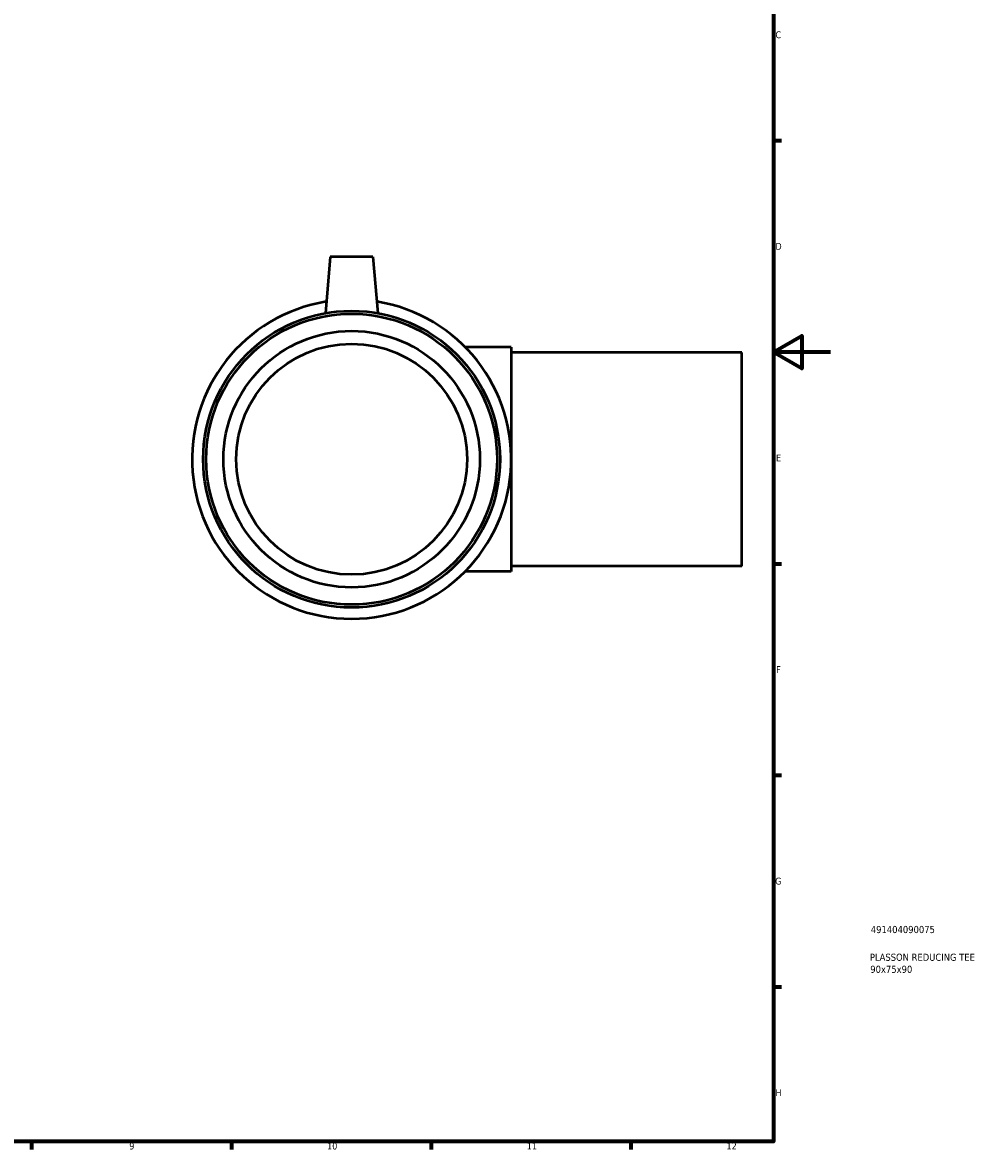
# Model space of a CAD drawing. Header units: millimetres. Extents: x -20 to 894, y -72 to 897.
# Tile 3 of 6: x 557 to 894, y 17 to 413. Entities that reach past the tile are written whole.
import ezdxf

# ---------------------------------------------------------------- set-up
doc = ezdxf.new("R2010")
doc.units = ezdxf.units.MM
for name, color, linetype, lineweight in [('Border (ANSI)', 7, 'Continuous', 70), ('Title (ISO)', 7, 'Continuous', 50), ('Visible (ANSI)', 7, 'Continuous', 50)]:
    doc.layers.add(name, color=color, linetype=linetype, lineweight=lineweight)
doc.styles.add('Note Text (ANSI)', font='tahoma.ttf')
doc.styles.add('Note Text (ISO)', font='tahoma.ttf')

# ---------------------------------------------------------------- blocks, each defined once
blk = doc.blocks.new('Borders Default Border')
at = {"layer": 'Border (ANSI)'}
for p, q in [((821, 371.25), (823.8, 371.25)), ((821, 222.75), (823.8, 222.75)), ((821, 148.5), (823.8, 148.5)), ((821, 74.25), (823.8, 74.25)), ((560.67, 20), (560.67, 17.2)), ((630.75, 20), (630.75, 17.2)), ((700.83, 20), (700.83, 17.2)), ((770.92, 20), (770.92, 17.2))]:
    blk.add_line(p, q, dxfattribs=at)
at = {"layer": 'Border (ANSI)', "flags": 128}
for points in [[(20, 20), (20, 574), (821, 574), (821, 20), (20, 20)], [(841, 297), (821, 297), (831, 302.77), (831, 291.23), (821, 297)]]:
    blk.add_lwpolyline(points, dxfattribs=at)
at = {"layer": 'Border (ANSI)', "color": 230, "true_color": 0xff0080, "char_height": 2.4, "attachment_point": 7, "style": 'Note Text (ANSI)'}
for s, insert in [('C', (821.71, 407.13)), ('D', (821.72, 332.93)), ('E', (821.91, 258.68)), ('F', (821.98, 184.43)), ('G', (821.6, 110.13)), ('H', (821.73, 35.93)), ('9', (594.92, 17.15)), ('10', (664.35, 17.15)), ('11', (734.43, 17.2)), ('12', (804.52, 17.2))]:
    blk.add_mtext(s, dxfattribs=dict(at, insert=insert))
blk = doc.blocks.new('Title Blocks ISO')
at = {"layer": 'Title (ISO)', "color": 232, "true_color": 0xca0064, "style": 'Note Text (ISO)'}
for tag, p in [('PART_NUMBER_001', (34.16, 73.14)), ('DESCRIPTION_001', (33.84, 63.4)), ('DESCRIPTION_002', (33.98, 59.18))]:
    blk.add_attdef(tag, p, '', height=2.5, dxfattribs=at)

msp = doc.modelspace()

# ---------------------------------------------------------------- linework, layer by layer
at = {"layer": 'Visible (ANSI)'}
for p, q in [((665.46, 330.43), (663.74, 310.68)), ((680.46, 330.43), (665.46, 330.43)), ((680.46, 330.43), (682.19, 310.68)), ((728.96, 298.8), (712.78, 298.8)), ((728.96, 298.8), (728.96, 220.05)), ((809.96, 296.93), (728.96, 296.93)), ((809.96, 221.93), (809.96, 296.93)), ((809.96, 221.93), (728.96, 221.93)), ((728.96, 220.05), (712.78, 220.05))]:
    msp.add_line(p, q, dxfattribs=at)
for radius in [52.08, 51.04, 45, 40.5]:
    msp.add_circle((672.96, 259.43), radius, dxfattribs=at)
msp.add_arc((672.96, 259.43), 56, 99.118, 80.882, dxfattribs=at)

# ---------------------------------------------------------------- block references
msp.add_blockref('Borders Default Border', (0, 0))
msp.add_blockref('Title Blocks ISO', (821, 20)).add_auto_attribs({'PART_NUMBER_001': '491404090075', 'DESCRIPTION_001': 'PLASSON REDUCING TEE', 'DESCRIPTION_002': '90x75x90'})

doc.saveas('drawing.dxf')
